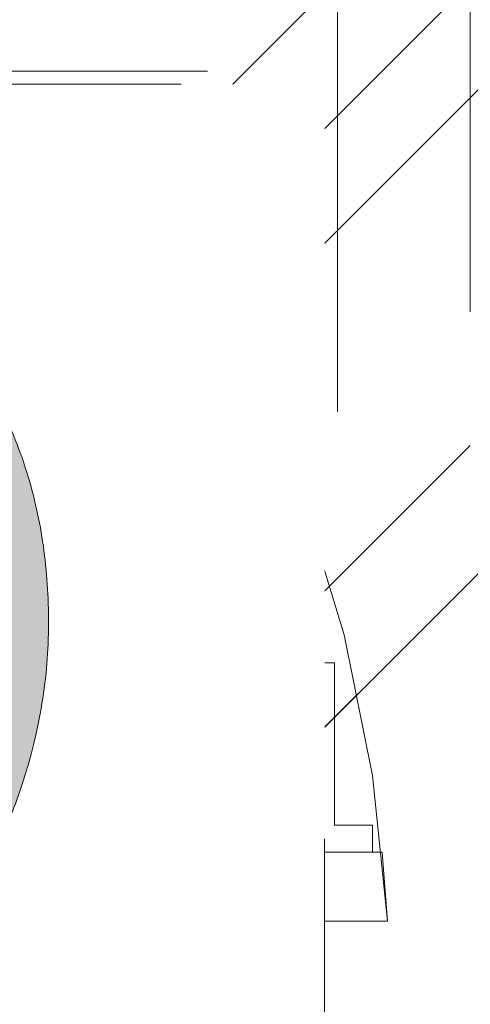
# Model space of a CAD drawing. Header units: inches. Extents: x -416 to -272, y -73 to 47.
# Tile 47 of 206: x -351.141 to -350.473, y -21.788 to -20.325. Entities that reach past the tile are written whole.
import ezdxf

# ---------------------------------------------------------------- set-up
doc = ezdxf.new("R2010")
doc.units = ezdxf.units.IN
doc.header["$LTSCALE"] = 32
doc.header["$MEASUREMENT"] = 0
doc.linetypes.add('Dash Style-1', pattern=[0.083328, 0.041656, -0.041672])
for name, color, linetype, lineweight in [('Black', 7, 'Continuous', 18), ('DashLine', 7, 'Continuous', 13), ('DashLineFill', 7, 'Dash Style-1', 13), ('Drawing', 7, 'Continuous', 18), ('Metal-DeskStructure', 7, 'Continuous', 13), ('None', 7, 'Continuous', 18), ('SolidLine', 7, 'Continuous', 15), ('Wood_1-H', 7, 'Continuous', 13)]:
    doc.layers.add(name, color=color, linetype=linetype, lineweight=lineweight)
pattern_1 = [(45, (0, 0), (-1.61301565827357, 1.935715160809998), []), (45, (-1.0608, 1.0608), (-0.4723460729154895, 0.4167612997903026), [])]

# ---------------------------------------------------------------- blocks, each defined once
blk = doc.blocks.new('1BRPFY-Leg_Plate (2D)')
at = {"layer": 'DashLineFill', "linetype": 'Continuous', "lineweight": 13}
h = blk.add_hatch(dxfattribs=at)
h.set_pattern_fill('Steel', color=253, style=0, pattern_type=2)
h.set_pattern_definition(pattern_1)
edge = h.paths.add_edge_path()
edge.add_arc((-1.704724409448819, 1.704724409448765), 0.1259842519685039, 90, 180, ccw=False)
edge.add_line((-1.704724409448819, 1.830708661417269), (1.704724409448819, 1.830708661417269))
edge.add_arc((1.704724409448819, 1.704724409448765), 0.1259842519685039, 0, 90, ccw=False)
edge.add_line((1.830708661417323, 1.704724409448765), (1.830708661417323, -1.704724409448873))
edge.add_arc((1.704724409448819, -1.704724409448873), 0.125984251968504, -89.99999999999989, 1.1368683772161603e-13, ccw=False)
edge.add_line((1.704724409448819, -1.830708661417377), (-1.704724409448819, -1.830708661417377))
edge.add_arc((-1.704724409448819, -1.704724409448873), 0.125984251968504, 180, 269.99999999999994, ccw=False)
edge.add_line((-1.830708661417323, -1.704724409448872), (-1.830708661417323, 1.704724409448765))
at = {"layer": 'DashLineFill', "flags": 128}
blk.add_lwpolyline([(-1.830708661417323, 1.704724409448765, -0.414213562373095), (-1.704724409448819, 1.830708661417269), (1.704724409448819, 1.830708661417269, -0.414213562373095), (1.830708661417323, 1.704724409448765), (1.830708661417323, -1.704724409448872, -0.414213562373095), (1.704724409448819, -1.830708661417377), (-1.704724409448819, -1.830708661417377, -0.414213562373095), (-1.830708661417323, -1.704724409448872)], format="xyb", close=True, dxfattribs=at)
blk = doc.blocks.new('1BRPX8-Util_Bkt_Lg-F (2D)')
at = {"layer": 'DashLineFill', "linetype": 'Continuous', "lineweight": 13}
h = blk.add_hatch(dxfattribs=at)
h.set_pattern_fill('Steel', color=253, style=0, pattern_type=2)
h.set_pattern_definition(pattern_1)
edge = h.paths.add_edge_path()
edge.add_line((-4.468503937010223, 7.539370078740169), (-2.421259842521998, 7.539370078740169))
edge.add_line((-2.421259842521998, 7.539370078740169), (-2.421259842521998, 7.917322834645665))
edge.add_arc((-2.303149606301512, 7.91732283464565), 0.1181102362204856, 90.0000000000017, 179.9999999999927, ccw=False)
edge.add_line((-2.303149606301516, 8.035433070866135), (2.303149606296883, 8.035433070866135))
edge.add_arc((2.30314960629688, 7.917322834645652), 0.1181102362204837, 6.423306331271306e-12, 89.99999999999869, ccw=False)
edge.add_line((2.421259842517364, 7.917322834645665), (2.421259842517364, 7.539370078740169))
edge.add_line((2.421259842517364, 7.539370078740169), (4.46850393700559, 7.539370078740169))
edge.add_line((4.46850393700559, 7.539370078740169), (4.46850393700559, 7.405511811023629))
edge.add_line((4.46850393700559, 7.405511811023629), (3.129921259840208, 7.405511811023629))
edge.add_line((3.129921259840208, 7.405511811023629), (3.129921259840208, -2.011811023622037))
edge.add_line((3.129921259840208, -2.011811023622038), (4.46850393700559, -2.011811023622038))
edge.add_line((4.46850393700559, -2.011811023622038), (4.46850393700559, -2.145669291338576))
edge.add_line((4.46850393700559, -2.145669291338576), (2.421259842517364, -2.145669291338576))
edge.add_line((2.421259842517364, -2.145669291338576), (2.421259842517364, -2.523622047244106))
edge.add_arc((2.303149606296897, -2.523622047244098), 0.1181102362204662, 269.9999999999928, 359.9999999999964, ccw=False)
edge.add_line((2.303149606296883, -2.641732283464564), (-2.303149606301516, -2.641732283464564))
edge.add_arc((-2.303149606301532, -2.523622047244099), 0.1181102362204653, 180.0000000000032, 270.0000000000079, ccw=False)
edge.add_line((-2.421259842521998, -2.523622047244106), (-2.421259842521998, -2.145669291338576))
edge.add_line((-2.421259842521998, -2.145669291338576), (-4.468503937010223, -2.145669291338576))
edge.add_line((-4.468503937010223, -2.145669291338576), (-4.468503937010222, -2.011811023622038))
edge.add_line((-4.468503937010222, -2.011811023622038), (-3.129921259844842, -2.011811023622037))
edge.add_line((-3.129921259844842, -2.011811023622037), (-3.129921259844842, 7.405511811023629))
edge.add_line((-3.129921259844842, 7.405511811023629), (-4.468503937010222, 7.405511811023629))
edge.add_line((-4.468503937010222, 7.405511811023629), (-4.468503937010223, 7.539370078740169))
blk = doc.blocks.new('Slate-LegBrace (2D)')
at = {"layer": 'DashLineFill', "linetype": 'Continuous', "lineweight": 13}
h = blk.add_hatch(dxfattribs=at)
h.set_pattern_fill('Steel', color=253, style=0, pattern_type=2)
h.set_pattern_definition(pattern_1)
edge = h.paths.add_edge_path()
edge.add_line((-2.199587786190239, 0.1351515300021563), (-1.374775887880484, 0.1351515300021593))
edge.add_arc((3.774758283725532e-15, 0.01355418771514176), 1.380142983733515, 5.054592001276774, 174.9454079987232, ccw=False)
edge.add_line((1.374775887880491, 0.1351515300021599), (2.199718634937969, 0.1351515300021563))
edge.add_arc((6.542437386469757e-05, 0.01705725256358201), 2.202821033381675, 3.073127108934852, 176.9268728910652)
h = blk.add_hatch(dxfattribs=at)
h.set_pattern_fill('Steel', color=253, style=0, pattern_type=2)
h.set_pattern_definition(pattern_1)
edge = h.paths.add_edge_path()
edge.add_line((-2.191696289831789, 0.2375138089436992), (-1.463739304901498, 0.2375137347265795))
edge.add_arc((6.542437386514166e-05, 0.01704129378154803), 1.480314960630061, 8.565281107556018, 171.4347188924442, ccw=False)
edge.add_line((1.463870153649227, 0.2375137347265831), (2.191827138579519, 0.2375138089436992))
edge.add_line((2.191827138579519, 0.2375138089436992), (2.19971863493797, 0.1351515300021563))
edge.add_line((2.19971863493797, 0.1351515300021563), (1.374775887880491, 0.1351515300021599))
edge.add_arc((3.33066907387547e-15, 0.01355418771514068), 1.380142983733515, 5.054592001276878, 174.9454079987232)
edge.add_line((-1.374775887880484, 0.1351515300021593), (-2.19958778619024, 0.1351515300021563))
edge.add_line((-2.19958778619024, 0.1351515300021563), (-2.191696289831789, 0.2375138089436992))
h = blk.add_hatch(dxfattribs=at)
h.set_pattern_fill('Steel', color=253, style=0, pattern_type=2)
h.set_pattern_definition(pattern_1)
h.paths.add_polyline_path([(1.738774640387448, 0.9363963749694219), (1.7304820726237, 0.9368037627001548), (1.722269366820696, 0.9380220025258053), (1.714215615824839, 0.940039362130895), (1.706398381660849, 0.9428364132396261), (1.698892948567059, 0.9463862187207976), (1.691771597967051, 0.9506545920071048), (1.685102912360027, 0.9556004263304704), (1.678951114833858, 0.9611760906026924), (1.673375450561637, 0.9673278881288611), (1.668429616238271, 0.9739965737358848), (1.664161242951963, 0.9811179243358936), (1.660611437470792, 0.9886233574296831), (1.657814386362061, 0.9964405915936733), (1.655797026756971, 1.00449434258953), (1.654578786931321, 1.012707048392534), (1.654171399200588, 1.020999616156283), (1.654578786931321, 1.029292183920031), (1.655797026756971, 1.037504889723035), (1.657814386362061, 1.045558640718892), (1.660611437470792, 1.053375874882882), (1.664161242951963, 1.060881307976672), (1.668429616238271, 1.06800265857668), (1.673375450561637, 1.074671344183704), (1.678951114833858, 1.080823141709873), (1.685102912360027, 1.086398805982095), (1.691771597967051, 1.09134464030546), (1.698892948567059, 1.095613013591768), (1.706398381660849, 1.099162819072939), (1.714215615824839, 1.10195987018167), (1.722269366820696, 1.10397722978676), (1.7304820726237, 1.10519546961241), (1.738774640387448, 1.105602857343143), (1.747067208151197, 1.10519546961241), (1.755279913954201, 1.10397722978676), (1.763333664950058, 1.10195987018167), (1.771150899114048, 1.099162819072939), (1.778656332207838, 1.095613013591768), (1.785777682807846, 1.09134464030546), (1.79244636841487, 1.086398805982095), (1.798598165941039, 1.080823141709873), (1.804173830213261, 1.074671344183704), (1.809119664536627, 1.06800265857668), (1.813388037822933, 1.060881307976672), (1.816937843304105, 1.053375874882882), (1.819734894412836, 1.045558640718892), (1.821752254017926, 1.037504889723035), (1.822970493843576, 1.029292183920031), (1.823377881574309, 1.020999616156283), (1.822970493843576, 1.012707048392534), (1.821752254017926, 1.00449434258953), (1.819734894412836, 0.9964405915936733), (1.816937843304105, 0.9886233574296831), (1.813388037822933, 0.9811179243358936), (1.809119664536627, 0.9739965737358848), (1.804173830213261, 0.9673278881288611), (1.798598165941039, 0.9611760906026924), (1.79244636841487, 0.9556004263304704), (1.785777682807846, 0.9506545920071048), (1.778656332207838, 0.9463862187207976), (1.771150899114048, 0.9428364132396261), (1.763333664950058, 0.940039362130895), (1.755279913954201, 0.9380220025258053), (1.747067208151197, 0.9368037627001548)])
h = blk.add_hatch(dxfattribs=at)
h.set_pattern_fill('Steel', color=253, style=0, pattern_type=2)
h.set_pattern_definition(pattern_1)
h.paths.add_polyline_path([(1.477721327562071, -0.2676096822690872), (1.477721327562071, -0.2375137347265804), (1.672015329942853, -0.2375137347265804), (1.672015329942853, -0.02575645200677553), (1.675765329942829, -0.02575645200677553), (1.675765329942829, 0.7034311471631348), (1.734820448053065, 0.762486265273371), (1.929210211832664, 0.762486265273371), (1.988265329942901, 0.7034311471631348), (1.988265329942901, -0.02575645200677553), (1.992015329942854, -0.02575645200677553), (1.992015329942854, -0.2375137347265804), (2.186309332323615, -0.2375137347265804), (2.186309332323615, -0.2676096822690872)])
h = blk.add_hatch(dxfattribs=at)
h.set_pattern_fill('Steel', color=253, style=0, pattern_type=2)
h.set_pattern_definition(pattern_1)
h.paths.add_polyline_path([(1.486912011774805, 0.237513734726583), (1.486912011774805, 0.2775137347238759), (1.542840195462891, 0.277513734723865), (1.542840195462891, 0.5187637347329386), (2.12119046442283, 0.5187637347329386), (2.12119046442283, 0.2775137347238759), (2.177118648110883, 0.2775137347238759), (2.177118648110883, 0.237513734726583)])
at = {"layer": 'DashLineFill', "flags": 128}
for points in [[(-2.199587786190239, 0.1351515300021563), (-1.374775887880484, 0.1351515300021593, -0.9154551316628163), (1.374775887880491, 0.1351515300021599), (2.199718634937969, 0.1351515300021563, 0.9477524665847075)], [(-2.191696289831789, 0.2375138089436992), (-1.463739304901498, 0.2375137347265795, -0.8606629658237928), (1.463870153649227, 0.2375137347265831), (2.191827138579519, 0.2375138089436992), (2.19971863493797, 0.1351515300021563), (1.374775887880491, 0.1351515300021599, 0.9154551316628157), (-1.374775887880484, 0.1351515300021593), (-2.19958778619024, 0.1351515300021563)]]:
    blk.add_lwpolyline(points, format="xyb", close=True, dxfattribs=at)
for points in [[(1.738774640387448, 0.9363963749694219), (1.7304820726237, 0.9368037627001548), (1.722269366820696, 0.9380220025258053), (1.714215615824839, 0.940039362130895), (1.706398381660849, 0.9428364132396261), (1.698892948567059, 0.9463862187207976), (1.691771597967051, 0.9506545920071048), (1.685102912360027, 0.9556004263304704), (1.678951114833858, 0.9611760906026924), (1.673375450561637, 0.9673278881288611), (1.668429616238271, 0.9739965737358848), (1.664161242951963, 0.9811179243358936), (1.660611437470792, 0.9886233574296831), (1.657814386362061, 0.9964405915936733), (1.655797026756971, 1.00449434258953), (1.654578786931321, 1.012707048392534), (1.654171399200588, 1.020999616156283), (1.654578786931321, 1.029292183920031), (1.655797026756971, 1.037504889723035), (1.657814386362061, 1.045558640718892), (1.660611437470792, 1.053375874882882), (1.664161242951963, 1.060881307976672), (1.668429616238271, 1.06800265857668), (1.673375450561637, 1.074671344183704), (1.678951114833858, 1.080823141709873), (1.685102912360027, 1.086398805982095), (1.691771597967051, 1.09134464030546), (1.698892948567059, 1.095613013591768), (1.706398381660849, 1.099162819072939), (1.714215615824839, 1.10195987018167), (1.722269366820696, 1.10397722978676), (1.7304820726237, 1.10519546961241), (1.738774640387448, 1.105602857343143), (1.747067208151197, 1.10519546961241), (1.755279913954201, 1.10397722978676), (1.763333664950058, 1.10195987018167), (1.771150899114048, 1.099162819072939), (1.778656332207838, 1.095613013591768), (1.785777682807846, 1.09134464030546), (1.79244636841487, 1.086398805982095), (1.798598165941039, 1.080823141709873), (1.804173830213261, 1.074671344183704), (1.809119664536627, 1.06800265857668), (1.813388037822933, 1.060881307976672), (1.816937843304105, 1.053375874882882), (1.819734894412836, 1.045558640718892), (1.821752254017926, 1.037504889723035), (1.822970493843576, 1.029292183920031), (1.823377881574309, 1.020999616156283), (1.822970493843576, 1.012707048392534), (1.821752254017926, 1.00449434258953), (1.819734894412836, 0.9964405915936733), (1.816937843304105, 0.9886233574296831), (1.813388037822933, 0.9811179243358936), (1.809119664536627, 0.9739965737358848), (1.804173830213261, 0.9673278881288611), (1.798598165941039, 0.9611760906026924), (1.79244636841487, 0.9556004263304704), (1.785777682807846, 0.9506545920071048), (1.778656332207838, 0.9463862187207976), (1.771150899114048, 0.9428364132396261), (1.763333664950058, 0.940039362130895), (1.755279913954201, 0.9380220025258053), (1.747067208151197, 0.9368037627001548)], [(1.477721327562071, -0.2676096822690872), (1.477721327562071, -0.2375137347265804), (1.672015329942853, -0.2375137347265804), (1.672015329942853, -0.02575645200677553), (1.675765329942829, -0.02575645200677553), (1.675765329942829, 0.7034311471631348), (1.734820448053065, 0.762486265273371), (1.929210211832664, 0.762486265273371), (1.988265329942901, 0.7034311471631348), (1.988265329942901, -0.02575645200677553), (1.992015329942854, -0.02575645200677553), (1.992015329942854, -0.2375137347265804), (2.186309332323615, -0.2375137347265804), (2.186309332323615, -0.2676096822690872)], [(1.486912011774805, 0.237513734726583), (1.486912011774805, 0.2775137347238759), (1.542840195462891, 0.277513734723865), (1.542840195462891, 0.5187637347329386), (2.12119046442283, 0.5187637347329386), (2.12119046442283, 0.2775137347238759), (2.177118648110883, 0.2775137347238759), (2.177118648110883, 0.237513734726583)]]:
    blk.add_lwpolyline(points, close=True, dxfattribs=at)
blk = doc.blocks.new('TLLegSleeve (2D)')
at = {"layer": 'DashLineFill', "linetype": 'Continuous', "lineweight": 13}
h = blk.add_hatch(dxfattribs=at)
h.set_pattern_fill('Steel', color=253, style=0, pattern_type=2)
h.set_pattern_definition(pattern_1)
edge = h.paths.add_edge_path()
edge.add_line((1.08267716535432, 1.402343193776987), (1.08267716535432, 2.913385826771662))
edge.add_arc((-1.707523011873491e-13, 2.913385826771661), 1.08267716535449, 4.479377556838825e-14, 180)
edge.add_line((-1.082677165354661, 2.913385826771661), (-1.08267716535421, 1.402343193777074))
edge.add_arc((-1.332267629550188e-15, 2.886579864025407e-15), 1.771653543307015, 127.6698869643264, 412.330113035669)
edge.add_line((1.08267716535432, 1.402343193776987), (1.08267716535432, 1.402343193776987))
edge = h.paths.add_edge_path()
edge.add_arc((1.665334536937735e-15, 2.91338582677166), 0.7480314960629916, 0, 180, ccw=False)
edge.add_arc((1.665334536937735e-15, 2.91338582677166), 0.7480314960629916, 180, 360, ccw=False)
edge = h.paths.add_edge_path()
edge.add_arc((-1.723066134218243e-13, 9.149983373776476e-17), 1.437007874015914, 0, 180, ccw=False)
edge.add_arc((-1.723066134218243e-13, 5.70119602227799e-16), 1.437007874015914, 180, 360, ccw=False)
at = {"layer": 'DashLineFill', "flags": 128}
blk.add_lwpolyline([(1.08267716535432, 1.402343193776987), (1.08267716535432, 2.913385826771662, 0.9999999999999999), (-1.082677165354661, 2.913385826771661), (-1.08267716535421, 1.402343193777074, 2.931618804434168), (1.08267716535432, 1.402343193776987)], format="xyb", close=True, dxfattribs=at)
blk = doc.blocks.new('Group-84')
at = {"layer": 'SolidLine', "flags": 128}
blk.add_lwpolyline([(61.27952755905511, -8.30708661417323, -0.414213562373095), (62.99212598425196, -6.594488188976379, -0.414213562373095), (64.70472440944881, -8.30708661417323, -0.414213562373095), (62.99212598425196, -10.01968503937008, -0.414213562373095)], format="xyb", close=True, dxfattribs=at)
at = {"layer": 'Wood_1-H', "color": 7}
for name in ['1BRPX8-Util_Bkt_Lg-F (2D)', 'TLLegSleeve (2D)', 'Slate-LegBrace (2D)', '1BRPFY-Leg_Plate (2D)']:
    blk.add_blockref(name, (62.99212598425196, -8.30708661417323), dxfattribs=at)
blk = doc.blocks.new('Group-50')
at = {"layer": 'DashLineFill', "linetype": 'Continuous', "lineweight": 13}
h = blk.add_hatch(dxfattribs=at)
h.set_pattern_fill('Steel', color=253, style=0, pattern_type=2)
h.set_pattern_definition(pattern_1)
h.paths.add_polyline_path([(-2.066929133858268, 1.397637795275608), (2.066929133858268, 1.397637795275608), (2.066929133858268, 0.1377952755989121), (2.106299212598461, 0.1377952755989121), (2.106299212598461, -0.1377952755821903), (2.066929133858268, -0.1377952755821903), (2.066929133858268, -5.275590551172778), (2.106299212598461, -5.275590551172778), (2.106299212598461, -5.55118110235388), (2.066929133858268, -5.55118110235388), (2.066929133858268, -5.82677165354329), (-2.066929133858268, -5.82677165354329), (-2.066929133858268, -5.55118110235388), (-2.106299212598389, -5.55118110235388), (-2.106299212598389, -5.275590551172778), (-2.066929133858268, -5.275590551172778), (-2.066929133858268, -0.1377952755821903), (-2.106299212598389, -0.1377952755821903), (-2.106299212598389, 0.1377952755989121), (-2.066929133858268, 0.1377952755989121)])
at = {"layer": 'DashLineFill', "flags": 128}
blk.add_lwpolyline([(-2.066929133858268, 1.397637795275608), (2.066929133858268, 1.397637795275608), (2.066929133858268, 0.1377952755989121), (2.106299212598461, 0.1377952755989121), (2.106299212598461, -0.1377952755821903), (2.066929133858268, -0.1377952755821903), (2.066929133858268, -5.275590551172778), (2.106299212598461, -5.275590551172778), (2.106299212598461, -5.55118110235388), (2.066929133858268, -5.55118110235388), (2.066929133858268, -5.82677165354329), (-2.066929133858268, -5.82677165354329), (-2.066929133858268, -5.55118110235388), (-2.106299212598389, -5.55118110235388), (-2.106299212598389, -5.275590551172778), (-2.066929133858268, -5.275590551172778), (-2.066929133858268, -0.1377952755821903), (-2.106299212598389, -0.1377952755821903), (-2.106299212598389, 0.1377952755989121), (-2.066929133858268, 0.1377952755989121)], close=True, dxfattribs=at)
blk = doc.blocks.new('TL14_upper_leg (2D)')
at = {"layer": 'DashLine', "color": 7}
blk.add_blockref('Group-50', (0, 0), dxfattribs=at)
blk = doc.blocks.new('1BRPT9-Bracket (2D)')
at = {"layer": 'DashLineFill', "linetype": 'Continuous', "lineweight": 13}
h = blk.add_hatch(dxfattribs=at)
h.set_pattern_fill('Steel', color=253, style=0, pattern_type=2)
h.set_pattern_definition(pattern_1)
edge = h.paths.add_edge_path()
edge.add_line((-2.32206875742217, -8.74015748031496), (-2.32206875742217, 8.740157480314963))
edge.add_line((-2.32206875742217, 8.740157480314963), (1.677931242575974, 8.740157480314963))
edge.add_arc((1.677931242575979, 8.488188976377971), 0.2519685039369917, -3.979039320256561e-12, 90.0000000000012, ccw=False)
edge.add_line((1.929899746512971, 8.488188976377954), (1.929899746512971, 7.480314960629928))
edge.add_line((1.929899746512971, 7.480314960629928), (2.323600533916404, 7.461135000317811))
edge.add_line((2.323600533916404, 7.461135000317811), (2.323600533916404, -7.480314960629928))
edge.add_line((2.323600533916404, -7.480314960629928), (1.929899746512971, -7.480314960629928))
edge.add_line((1.929899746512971, -7.480314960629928), (1.929899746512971, -8.488188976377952))
edge.add_arc((1.677931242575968, -8.488188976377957), 0.2519685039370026, -90.00000000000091, 1.0800249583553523e-12, ccw=False)
edge.add_line((1.677931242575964, -8.74015748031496), (-2.32206875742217, -8.74015748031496))
at = {"layer": 'DashLineFill'}
blk.add_line((-2.125218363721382, 8.740157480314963), (-2.125218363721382, -8.74015748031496), dxfattribs=at)
at = {"layer": 'DashLineFill', "flags": 128}
blk.add_lwpolyline([(-2.32206875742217, -8.74015748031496), (-2.32206875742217, 8.740157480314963), (1.677931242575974, 8.740157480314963, -0.4142135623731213), (1.929899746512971, 8.488188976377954), (1.929899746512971, 7.480314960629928), (2.323600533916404, 7.461135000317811), (2.323600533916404, -7.480314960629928), (1.929899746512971, -7.480314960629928), (1.929899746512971, -8.488188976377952, -0.4142135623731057), (1.677931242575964, -8.74015748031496)], format="xyb", close=True, dxfattribs=at)
blk = doc.blocks.new('Group-73')
at = {"layer": 'Metal-DeskStructure', "linetype": 'Continuous', "lineweight": 0, "true_color": 0xff0000}
blk.add_hatch(color=1, dxfattribs=at).paths.add_polyline_path([(1.696691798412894, -0.9301181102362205), (1.696691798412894, -1.274606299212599), (0.1120461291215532, -1.274606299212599), (0.1117940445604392, -1.244883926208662), (0.1126520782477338, -1.21546436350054), (0.1146202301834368, -1.186347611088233), (0.1176985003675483, -1.15753366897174), (0.1218868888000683, -1.129022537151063), (0.1271853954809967, -1.1008142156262), (0.1335940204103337, -1.072908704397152), (0.1411127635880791, -1.045306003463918), (0.1549813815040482, -1.000302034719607), (0.1707507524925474, -0.9557186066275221), (0.1884208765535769, -0.9115557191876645), (0.2079917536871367, -0.8678133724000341), (0.2294633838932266, -0.8244915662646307), (0.2528357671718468, -0.7815903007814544), (0.2781089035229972, -0.7391095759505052), (0.3052827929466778, -0.6970493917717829), (0.3357030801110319, -0.6545855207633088), (0.3707154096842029, -0.6108937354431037), (0.4103197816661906, -0.5659740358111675), (0.4545161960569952, -0.5198264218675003), (0.5033046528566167, -0.4724508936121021), (0.556685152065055, -0.4238474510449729), (0.6146576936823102, -0.3740160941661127), (0.6772222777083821, -0.3229568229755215), (0.7737142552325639, -0.2345473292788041), (0.8618799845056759, -0.1517895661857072), (0.941719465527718, -0.07468353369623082), (1.013232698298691, -0.003229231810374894), (1.076419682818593, 0.06257333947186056), (1.131280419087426, 0.1227241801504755), (1.177814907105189, 0.17722329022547), (1.216023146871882, 0.226070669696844), (1.247940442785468, 0.2720417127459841), (1.275602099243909, 0.3179118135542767), (1.299008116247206, 0.3636809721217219), (1.318158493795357, 0.4093491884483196), (1.333053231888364, 0.4549164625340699), (1.343692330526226, 0.5003827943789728), (1.350075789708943, 0.5457481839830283), (1.352203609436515, 0.5910126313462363), (1.350445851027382, 0.633224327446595), (1.345172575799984, 0.6737371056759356), (1.33638378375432, 0.7125509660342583), (1.32407947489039, 0.7496659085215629), (1.308259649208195, 0.7850819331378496), (1.288924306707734, 0.8187990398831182), (1.266073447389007, 0.8508172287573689), (1.239707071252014, 0.8811364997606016), (1.21053162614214, 0.9087644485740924), (1.179253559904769, 0.9327086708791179), (1.1458728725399, 0.9529691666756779), (1.110389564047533, 0.9695459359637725), (1.072803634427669, 0.9824389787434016), (1.033115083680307, 0.9916482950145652), (0.9913239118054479, 0.9971738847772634), (0.9474301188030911, 0.9990157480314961), (0.9007274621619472, 0.9970140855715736), (0.8564301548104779, 0.9910090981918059), (0.814538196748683, 0.9810007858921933), (0.7750515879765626, 0.9669891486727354), (0.7379703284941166, 0.9489741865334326), (0.7032944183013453, 0.9269558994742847), (0.6710238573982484, 0.9009342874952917), (0.6411586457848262, 0.8709093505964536), (0.6142706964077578, 0.8373520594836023), (0.5909319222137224, 0.8007333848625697), (0.5711423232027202, 0.7610533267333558), (0.5549018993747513, 0.7183118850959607), (0.5422106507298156, 0.6725090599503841), (0.5330685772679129, 0.6236448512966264), (0.5274756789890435, 0.5717192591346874), (0.5254319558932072, 0.516732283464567), (0.1809437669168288, 0.5856299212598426), (0.1914063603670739, 0.6671096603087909), (0.2071842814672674, 0.7436104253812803), (0.2282775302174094, 0.8151322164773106), (0.2546861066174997, 0.8816750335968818), (0.2864100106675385, 0.943238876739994), (0.3234492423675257, 0.9998237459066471), (0.3658038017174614, 1.051429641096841), (0.4134736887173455, 1.098056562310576), (0.4659542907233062, 1.139435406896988), (0.5227409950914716, 1.175297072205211), (0.5838338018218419, 1.205641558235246), (0.6492327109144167, 1.230468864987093), (0.7189377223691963, 1.249778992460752), (0.7929488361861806, 1.263571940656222), (0.8712660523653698, 1.271847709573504), (0.9538893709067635, 1.274606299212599), (1.037496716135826, 1.271486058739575), (1.116612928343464, 1.262125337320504), (1.191238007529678, 1.246524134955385), (1.261371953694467, 1.22468245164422), (1.327014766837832, 1.196600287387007), (1.388166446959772, 1.162277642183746), (1.444826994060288, 1.121714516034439), (1.496996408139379, 1.074910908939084), (1.543800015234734, 1.023481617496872), (1.584363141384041, 0.9690414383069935), (1.618685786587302, 0.9115903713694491), (1.646767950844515, 0.8511284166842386), (1.66860963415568, 0.7876555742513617), (1.684210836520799, 0.7211718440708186), (1.69357155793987, 0.6516772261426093), (1.696691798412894, 0.5791717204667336), (1.695766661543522, 0.5418296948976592), (1.692991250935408, 0.5046222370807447), (1.688365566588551, 0.46754934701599), (1.681889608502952, 0.4306110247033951), (1.67356337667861, 0.3938072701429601), (1.663386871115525, 0.3571380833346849), (1.651360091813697, 0.3206034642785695), (1.637483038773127, 0.284203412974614), (1.621452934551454, 0.2476351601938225), (1.602967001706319, 0.2105959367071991), (1.582025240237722, 0.1730857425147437), (1.558627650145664, 0.1351045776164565), (1.532774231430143, 0.09665244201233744), (1.50446498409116, 0.05772933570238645), (1.473699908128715, 0.01833525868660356), (1.440479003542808, -0.02152978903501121), (1.403490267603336, -0.06341332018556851), (1.361421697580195, -0.108862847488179), (1.314273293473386, -0.1578783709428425), (1.262045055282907, -0.2104598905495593), (1.20473698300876, -0.2666074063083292), (1.142349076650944, -0.3263209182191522), (1.07488133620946, -0.3896004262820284), (1.002333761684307, -0.4564459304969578), (0.939382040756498, -0.5112058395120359), (0.8829399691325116, -0.5613736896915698), (0.8330075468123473, -0.6069494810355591), (0.789584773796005, -0.6479332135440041), (0.7526716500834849, -0.6843248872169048), (0.7222681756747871, -0.716124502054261), (0.6983743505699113, -0.7433320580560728), (0.6809901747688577, -0.7659475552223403), (0.6671720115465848, -0.7862922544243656), (0.6539762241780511, -0.8066874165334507), (0.6414028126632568, -0.8271330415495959), (0.6294517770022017, -0.8476291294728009), (0.6181231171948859, -0.8681756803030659), (0.6074168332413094, -0.8887726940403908), (0.5973329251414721, -0.9094201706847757), (0.5878713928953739, -0.9301181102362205)])
at = {"layer": 'Metal-DeskStructure', "color": 7}
blk.add_open_spline([(1.696691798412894, -0.9301181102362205), (1.696691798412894, -1.102362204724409), (1.696691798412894, -1.274606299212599), (0.9043689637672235, -1.274606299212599), (0.1120461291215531, -1.274606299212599), (0.1088175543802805, -1.155111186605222), (0.1411127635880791, -1.045306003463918), (0.192785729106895, -0.8644490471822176), (0.4177798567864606, -0.5296497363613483), (0.6772222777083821, -0.3229568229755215), (1.079842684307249, 0.04198461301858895), (1.352203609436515, 0.410156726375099), (1.352203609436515, 0.763257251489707), (1.127210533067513, 0.999015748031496), (0.7558087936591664, 0.999015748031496), (0.5265084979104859, 0.742802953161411), (0.5254319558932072, 0.516732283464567), (0.353187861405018, 0.5511811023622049), (0.1809437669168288, 0.5856299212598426), (0.2121634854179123, 0.9215068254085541), (0.614783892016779, 1.274606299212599), (1.297301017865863, 1.274606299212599), (1.696691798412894, 0.8752155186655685), (1.696691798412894, 0.4295344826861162), (1.57827427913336, 0.1388723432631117), (1.302683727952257, -0.1819319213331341), (1.002333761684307, -0.4564459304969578), (0.737507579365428, -0.6846696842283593), (0.6244727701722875, -0.8472254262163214), (0.5878713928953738, -0.9301181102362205), (1.142281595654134, -0.9301181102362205), (1.696691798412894, -0.9301181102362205)], degree=2, knots=[0, 0, 0, 0.02128628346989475, 0.02128628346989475, 0.1192031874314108, 0.1192031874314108, 0.1339760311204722, 0.1339760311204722, 0.1582533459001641, 0.1825306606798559, 0.1825306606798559, 0.2223012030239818, 0.2620717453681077, 0.2999486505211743, 0.3378255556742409, 0.3781971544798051, 0.4185687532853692, 0.4185687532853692, 0.4499368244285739, 0.4499368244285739, 0.5101754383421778, 0.5704140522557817, 0.6314176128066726, 0.6924211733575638, 0.7232558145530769, 0.75409045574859, 0.7849250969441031, 0.7849250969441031, 0.8114174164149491, 0.8379097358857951, 0.8379097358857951, 1, 1, 1], dxfattribs=at)
blk = doc.blocks.new('SlateLegLocator-L2')
at = {"color": 255, "linetype": 'Dash Style-1', "lineweight": 5}
blk.add_wipeout([(-2.106299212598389, 1.3779527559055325), (2.10629921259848, 1.3779527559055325), (2.10629921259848, -5.807086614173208), (-2.106299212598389, -5.807086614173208)], dxfattribs=at).dxf.layer = 'Black'
at = {"layer": 'Black', "linetype": 'Dash Style-1', "lineweight": 5, "flags": 128}
blk.add_lwpolyline([(-2.106299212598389, 1.377952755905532), (2.106299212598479, 1.377952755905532), (2.106299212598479, -5.807086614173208), (-2.106299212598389, -5.807086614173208)], close=True, dxfattribs=at)
at = {"layer": 'Metal-DeskStructure', "color": 7}
blk.add_blockref('Group-73', (0, 0), dxfattribs=at)
blk = doc.blocks.new('Group-85')
at = {"layer": 'None', "color": 7, "rotation": 180}
blk.add_blockref('1BRPT9-Bracket (2D)', (62.99212598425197, -12.00787401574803), dxfattribs=at)
at = {"layer": 'None', "color": 7}
for name in ['1BRPFY-Leg_Plate (2D)', 'TL14_upper_leg (2D)']:
    blk.add_blockref(name, (62.99212598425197, -8.30708661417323), dxfattribs=at)
blk.add_blockref('SlateLegLocator-L2', (62.99212598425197, -8.30708661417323), dxfattribs=at)
blk = doc.blocks.new('Group-86')
at = {"layer": 'None'}
blk.add_blockref('Group-84', (0, 0), dxfattribs=at)
blk.add_blockref('Group-85', (0, 0), dxfattribs=at)
blk = doc.blocks.new('SL Credenza Desk (2D)-1')
at = {"layer": 'None'}
blk.add_blockref('Group-86', (0, 0), dxfattribs=at)
at = {"layer": 'Drawing', "color": 0, "flags": 1}
for tag in ['Tag', 'Catalog', 'Option1', 'Option2', 'Option3', 'Option4', 'Option5', 'Option6', 'Option7', 'Option8', 'Option9', 'Option10', 'Option11', 'Option12', 'Custom', 'FinishGroup', 'Discount', 'Item2', 'Item3', 'Item6', 'Item9', 'Item10', 'Item12', 'Item13', 'Item16', 'Item19', 'Item20', 'Item21', 'Item22', 'Item23', 'Item24', 'Item25', 'Item8', 'Item18', 'Item1', 'Item4', 'Item5', 'Item7', 'Item11', 'Item14', 'Item15', 'Item17']:
    blk.add_attdef(tag, (-56.28870742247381, -28.99901361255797), '', height=0.007086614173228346, dxfattribs=at)
blk = doc.blocks.new('Group-87')
at = {"layer": 'Drawing'}
blk.add_blockref('SL Credenza Desk (2D)-1', (-56.32807750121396, 1.485347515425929), dxfattribs=at)
at = {"layer": 'Drawing', "color": 0, "flags": 1}
for tag in ['Tag', 'Catalog', 'Option1', 'Option2', 'Option3', 'Option4', 'Option5', 'Option6', 'Option7', 'Option8', 'Option9', 'Option10', 'Option11', 'Option12', 'Custom', 'FinishGroup', 'Discount', 'Item2', 'Item3', 'Item6', 'Item9', 'Item10', 'Item12', 'Item13', 'Item16', 'Item19', 'Item20', 'Item21', 'Item22', 'Item23', 'Item24', 'Item25', 'Item8', 'Item18', 'Item1', 'Item4', 'Item5', 'Item7', 'Item11', 'Item14', 'Item15', 'Item17']:
    blk.add_attdef(tag, (-56.28870742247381, -28.99901361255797), '', height=0.007086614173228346, dxfattribs=at)

msp = doc.modelspace()

# ---------------------------------------------------------------- block references
at = {"layer": 'Drawing', "color": 7}
msp.add_blockref('Group-87', (-359.4593240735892, -14.97747349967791), dxfattribs=at)

doc.saveas('drawing.dxf')
